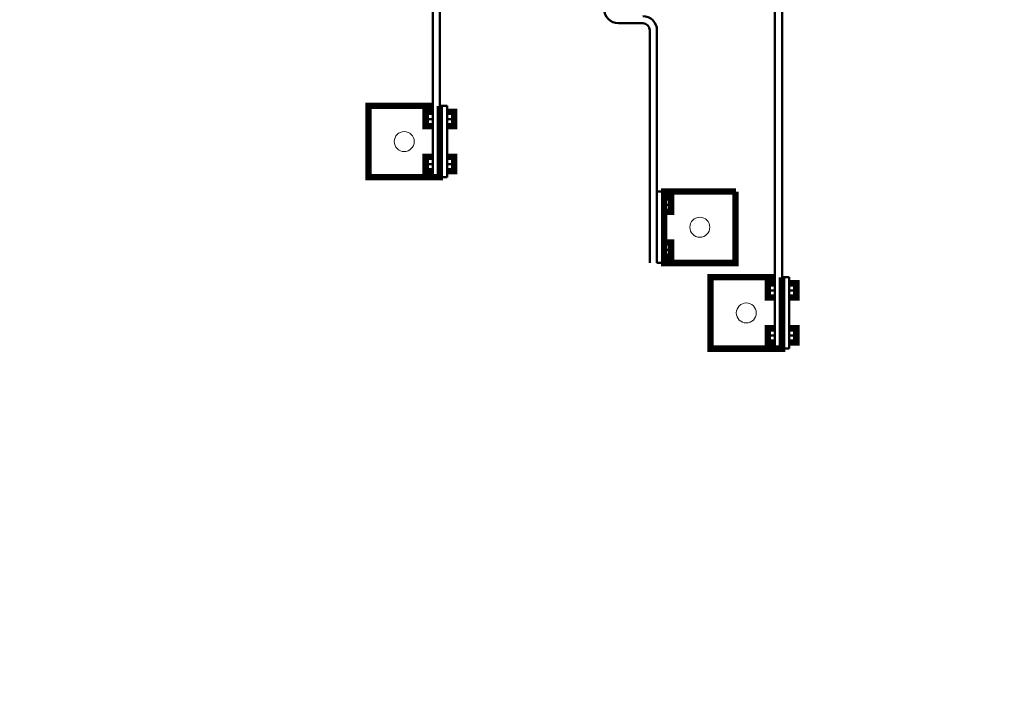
# Model space of a CAD drawing. Header units: millimetres. Extents: x 0 to 420, y 0 to 297.
# Tile 4 of 8: x 109 to 178, y 107 to 155. Entities that reach past the tile are written whole.
import ezdxf

# ---------------------------------------------------------------- set-up
doc = ezdxf.new("R2010")
doc.units = ezdxf.units.MM
doc.linetypes.add('K5LT_BASIC', pattern=[0])
doc.linetypes.add('K5LT_THIN', pattern=[0])
doc.layers.add('Системный слой', color=7, linetype='Continuous')

msp = doc.modelspace()

# ---------------------------------------------------------------- linework, layer by layer
at = {"layer": 'Системный слой', "color": 7, "linetype": 'K5LT_BASIC', "lineweight": 50}
for p, q in [((137.8016, 175.7562), (137.8016, 144.4416)), ((138.3016, 144.4416), (138.3016, 175.7562)), ((161.7505, 175.7562), (161.7505, 132.4416)), ((162.2505, 175.7562), (162.2505, 132.4416)), ((150.8016, 155.2247), (152.4957, 155.2247)), ((152.9957, 154.7247), (152.9957, 138.4416)), ((153.4957, 154.7247), (153.4957, 138.4416)), ((138.3016, 144.4416), (138.3016, 149.4416)), ((138.8016, 149.4416), (138.3016, 149.4416)), ((138.8016, 144.4416), (138.8016, 149.4416)), ((137.8016, 148.5172), (137.3016, 148.5172)), ((139.3016, 148.5172), (138.8016, 148.5172)), ((137.8016, 145.3659), (137.3016, 145.3659)), ((139.3016, 145.3659), (138.8016, 145.3659)), ((138.3016, 144.4416), (137.8016, 144.4416)), ((138.3016, 144.4416), (138.8016, 144.4416)), ((153.4957, 138.4416), (153.4957, 143.4416)), ((153.9957, 143.4416), (153.4957, 143.4416)), ((153.9957, 138.4416), (153.9957, 143.4416)), ((154.4957, 142.5172), (153.9957, 142.5172)), ((154.4957, 139.3659), (153.9957, 139.3659)), ((153.4957, 138.4416), (153.9957, 138.4416)), ((162.2505, 132.4416), (162.2505, 137.4416)), ((162.7505, 137.4416), (162.2505, 137.4416)), ((162.7505, 132.4416), (162.7505, 137.4416)), ((161.7505, 136.5172), (161.2505, 136.5172)), ((163.2505, 136.5172), (162.7505, 136.5172)), ((161.7505, 133.3659), (161.2505, 133.3659)), ((163.2505, 133.3659), (162.7505, 133.3659)), ((162.2505, 132.4416), (161.7505, 132.4416)), ((162.2505, 132.4416), (162.7505, 132.4416))]:
    msp.add_line(p, q, dxfattribs=at)
at = {"layer": 'Системный слой', "color": 7, "linetype": 'K5LT_BASIC', "const_width": 0.45}
for points in [[(138.3016, 149.4416), (138.3016, 144.4416), (133.3016, 144.4416), (133.3016, 149.4416), (137.8016, 149.4416)], [(137.8016, 149.0172), (137.3016, 149.0172), (137.3016, 148.0172), (137.8016, 148.0172)], [(138.8016, 149.0172), (139.3016, 149.0172), (139.3016, 148.0172), (138.8016, 148.0172)], [(137.8016, 144.8659), (137.3016, 144.8659), (137.3016, 145.8659), (137.8016, 145.8659)], [(138.8016, 144.8659), (139.3016, 144.8659), (139.3016, 145.8659), (138.8016, 145.8659)], [(158.9957, 143.4416), (158.9957, 138.4416), (153.9957, 138.4416), (153.9957, 143.4416), (159.0393, 143.4416)], [(153.9957, 143.0172), (154.4957, 143.0172), (154.4957, 142.0172), (153.9957, 142.0172)], [(153.9957, 138.8659), (154.4957, 138.8659), (154.4957, 139.8659), (153.9957, 139.8659)], [(162.2505, 137.4416), (162.2505, 132.4416), (157.2505, 132.4416), (157.2505, 137.4416), (161.7505, 137.4416)], [(161.7505, 137.0172), (161.2505, 137.0172), (161.2505, 136.0172), (161.7505, 136.0172)], [(162.7505, 137.0172), (163.2505, 137.0172), (163.2505, 136.0172), (162.7505, 136.0172)], [(161.7505, 132.8659), (161.2505, 132.8659), (161.2505, 133.8659), (161.7505, 133.8659)], [(162.7505, 132.8659), (163.2505, 132.8659), (163.2505, 133.8659), (162.7505, 133.8659)]]:
    msp.add_lwpolyline(points, dxfattribs=at)
at = {"layer": 'Системный слой', "color": 7, "linetype": 'K5LT_THIN', "lineweight": 18}
for centre in [(135.8016, 146.9416), (156.4957, 140.9416), (159.7505, 134.9416)]:
    msp.add_circle(centre, 0.7, dxfattribs=at)
at = {"layer": 'Системный слой', "color": 7, "linetype": 'K5LT_BASIC', "lineweight": 50}
for centre, radius, start, end in [((150.8016, 156.2247), 1, 180, 270), ((152.4957, 154.7247), 1, 0, 90), ((152.4957, 154.7247), 0.5, 0, 90)]:
    msp.add_arc(centre, radius, start, end, dxfattribs=at)

doc.saveas('drawing.dxf')
